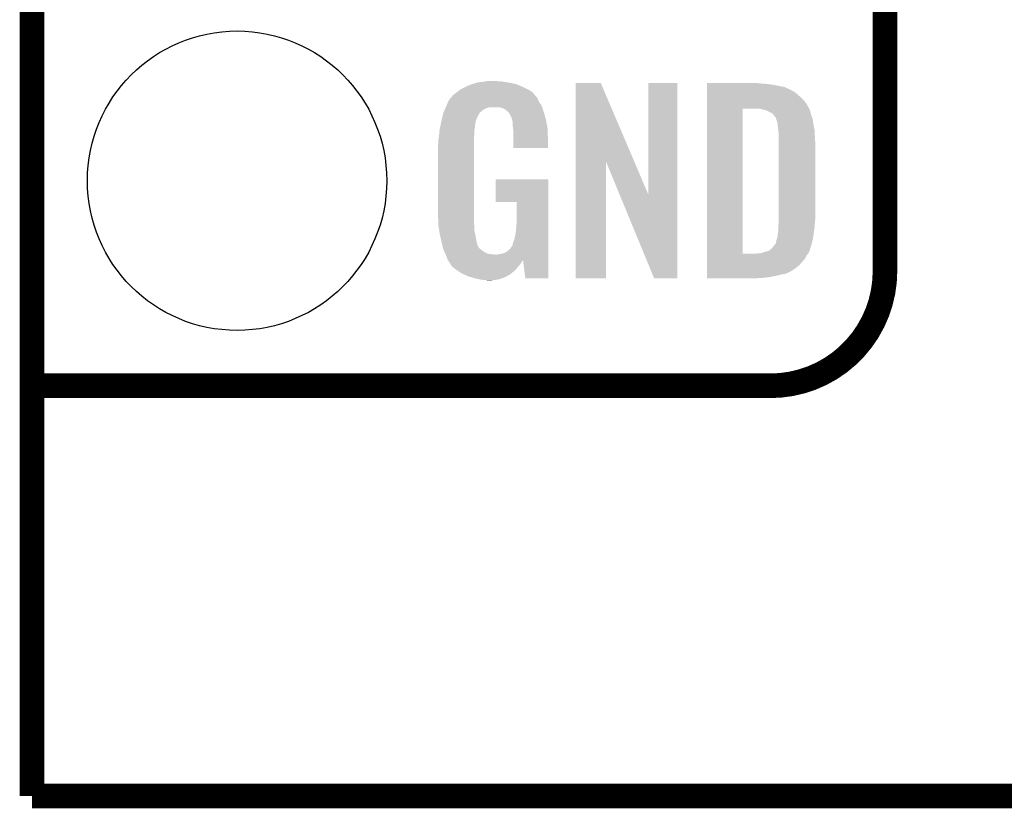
# Model space of a CAD drawing. Extents: x -0.05 to 0.95, y -0.15 to 2.1.
# Tile 1 of 38: x -0.05 to 0.19, y -0.15 to 0.04. Entities that reach past the tile are written whole.
import ezdxf

# ---------------------------------------------------------------- set-up
doc = ezdxf.new("R2010")
doc.units = 0
doc.layers.get('0').update_dxf_attribs({"linetype": 'CONTINUOUS'})
for name, color, linetype in [('PAC1811_CLICK_V100A_GKO', 5, 'CONTINUOUS'), ('PAC1811_CLICK_V100A_GTO', 14, 'CONTINUOUS'), ('PAC1811_CLICK_V100A_GTS', 12, 'CONTINUOUS')]:
    doc.layers.add(name, color=color, linetype=linetype)

# ---------------------------------------------------------------- blocks, each defined once
blk = doc.blocks.new('ROUND_24')
blk.add_circle((0, 0), 0.0365)

msp = doc.modelspace()

# ---------------------------------------------------------------- linework, layer by layer
at = {"layer": 'PAC1811_CLICK_V100A_GKO', "const_width": 0.006}
for points in [[(-0.05, -0.15), (-0.05, 2.01)], [(-0.05, -0.15), (0.85, -0.15)]]:
    msp.add_lwpolyline(points, dxfattribs=at)
at = {"layer": 'PAC1811_CLICK_V100A_GTO', "const_width": 0.006}
for points in [[(0.158, -0.022), (0.158, 0.722)], [(-0.05, -0.05), (-0.0106, -0.05)], [(-0.05, -0.05), (0.13, -0.05)]]:
    msp.add_lwpolyline(points, dxfattribs=at)
msp.add_lwpolyline([(0.13, -0.05, 0.414214), (0.158, -0.022)], format="xyb", dxfattribs=at)
at = {"layer": 'PAC1811_CLICK_V100A_GTO'}
for points in [[(0.0588, 0.024), (0.06, 0.0241), (0.06575, 0.024), (0.065, 0.0241)], [(0.06, 0.0241), (0.0606, 0.0242), (0.065, 0.0241), (0.0644, 0.0242)], [(0.0606, 0.0242), (0.0612, 0.0243), (0.0637, 0.0242), (0.0633, 0.0243)], [(0.0535, 0.0215), (0.05419, 0.022), (0.0721, 0.0215), (0.0714, 0.022)], [(0.05419, 0.022), (0.0546, 0.0223), (0.0714, 0.022), (0.0708, 0.0223)], [(0.0546, 0.0223), (0.0556, 0.0228), (0.0708, 0.0223), (0.0698, 0.0228)], [(0.0556, 0.0228), (0.056, 0.023), (0.0698, 0.0228), (0.06934, 0.023)], [(0.056, 0.023), (0.0569, 0.0234), (0.06934, 0.023), (0.06843, 0.0234)], [(0.0569, 0.0234), (0.0572, 0.0235), (0.06843, 0.0234), (0.0682, 0.0235)], [(0.0572, 0.0235), (0.0578, 0.0237), (0.0682, 0.0235), (0.06735, 0.0237)], [(0.0578, 0.0237), (0.05847, 0.0239), (0.06735, 0.0237), (0.0665, 0.0239)], [(0.05847, 0.0239), (0.0588, 0.024), (0.0665, 0.0239), (0.06575, 0.024)], [(0.0826, 0.0046), (0.0826, 0.0238), (0.09689, 0.0046), (0.0887, 0.0238)], [(0.0826, 0.0238), (0.0826, 0.0238), (0.0887, 0.0238), (0.0826, 0.0238)], [(0.1003, -0.0034), (0.1003, 0.0238), (0.1074, -0.0034), (0.1074, 0.0238)], [(0.1003, 0.0238), (0.1003, 0.0238), (0.1074, 0.0238), (0.1003, 0.0238)], [(0.1146, 0.0237), (0.1146, 0.0238), (0.1278, 0.0237), (0.1268, 0.0238)], [(0.1146, 0.0236), (0.1146, 0.0237), (0.1291, 0.0236), (0.1278, 0.0237)], [(0.1146, 0.0234), (0.1146, 0.0236), (0.1306, 0.0234), (0.1291, 0.0236)], [(0.1146, 0.0228), (0.1146, 0.0234), (0.1336, 0.0228), (0.1306, 0.0234)], [(0.1146, 0.0222), (0.1146, 0.0228), (0.1349, 0.0222), (0.1336, 0.0228)], [(0.1146, 0.0221), (0.1146, 0.0222), (0.1351, 0.0221), (0.1349, 0.0222)], [(0.1146, 0.0219), (0.1146, 0.0221), (0.1354, 0.0219), (0.1351, 0.0221)], [(0.1146, 0.0216), (0.1146, 0.0219), (0.136, 0.0216), (0.1354, 0.0219)], [(0.0511, 0.0184), (0.0515, 0.0193), (0.07417, 0.0184), (0.0736, 0.0193)], [(0.0515, 0.0193), (0.0521, 0.0202), (0.0736, 0.0193), (0.0732, 0.0202)], [(0.0521, 0.0202), (0.0521, 0.0203), (0.0732, 0.0202), (0.0731, 0.0203)], [(0.0523, 0.0203), (0.05248, 0.0206), (0.0731, 0.0203), (0.0728, 0.0206)], [(0.05248, 0.0206), (0.0526, 0.0208), (0.0728, 0.0206), (0.0727, 0.0208)], [(0.0526, 0.0208), (0.0535, 0.0215), (0.0727, 0.0208), (0.0721, 0.0215)], [(0.1146, 0.021), (0.1146, 0.0216), (0.1367, 0.021), (0.136, 0.0216)], [(0.1146, 0.0203), (0.1146, 0.021), (0.1375, 0.0203), (0.1367, 0.021)], [(0.1146, 0.0195), (0.1146, 0.0203), (0.1383, 0.0195), (0.1375, 0.0203)], [(0.1146, 0.0185), (0.1146, 0.0195), (0.139, 0.0185), (0.1383, 0.0195)], [(0.05043, 0.0168), (0.05059, 0.0172), (0.0595, 0.0168), (0.0599, 0.0172)], [(0.05059, 0.0172), (0.05072, 0.0175), (0.0599, 0.0172), (0.0604, 0.0175)], [(0.05072, 0.0175), (0.05089, 0.0179), (0.0604, 0.0175), (0.0615, 0.0179)], [(0.05089, 0.0179), (0.05102, 0.0182), (0.0744, 0.0179), (0.0743, 0.0182)], [(0.05089, 0.0179), (0.05089, 0.0179), (0.0615, 0.0179), (0.064, 0.0179)], [(0.05102, 0.0182), (0.0511, 0.0184), (0.0743, 0.0182), (0.07417, 0.0184)], [(0.0646, 0.0177), (0.064, 0.0179), (0.07447, 0.0177), (0.0744, 0.0179)], [(0.065, 0.0176), (0.0646, 0.0177), (0.0745, 0.0176), (0.07447, 0.0177)], [(0.0656, 0.0172), (0.065, 0.0176), (0.07463, 0.0172), (0.0745, 0.0176)], [(0.0658, 0.0171), (0.0656, 0.0172), (0.07467, 0.0171), (0.07463, 0.0172)], [(0.06614, 0.0167), (0.0658, 0.0171), (0.0748, 0.0167), (0.07467, 0.0171)], [(0.1146, 0.0176), (0.1146, 0.0185), (0.13949, 0.0176), (0.139, 0.0185)], [(0.1146, -0.0178), (0.1146, 0.0176), (0.1233, -0.0178), (0.1233, 0.0176)], [(0.1277, 0.0175), (0.1269, 0.0176), (0.13955, 0.0175), (0.13949, 0.0176)], [(0.12805, 0.0174), (0.1277, 0.0175), (0.1396, 0.0174), (0.13955, 0.0175)], [(0.1284, 0.0173), (0.12805, 0.0174), (0.13965, 0.0173), (0.1396, 0.0174)], [(0.1289, 0.0172), (0.1284, 0.0173), (0.1397, 0.0172), (0.13965, 0.0173)], [(0.1294, 0.017), (0.1289, 0.0172), (0.13975, 0.017), (0.1397, 0.0172)], [(0.1297, 0.0168), (0.1294, 0.017), (0.1398, 0.0168), (0.13975, 0.017)], [(0.0498, 0.0144), (0.05001, 0.0153), (0.05817, 0.0144), (0.0585, 0.0153)], [(0.05001, 0.0153), (0.0502, 0.0161), (0.0585, 0.0153), (0.0589, 0.0161)], [(0.0502, 0.0161), (0.0503, 0.0165), (0.0589, 0.0161), (0.05917, 0.0165)], [(0.0503, 0.0165), (0.05038, 0.0167), (0.05917, 0.0165), (0.0593, 0.0167)], [(0.05038, 0.0167), (0.05043, 0.0168), (0.0593, 0.0167), (0.0595, 0.0168)], [(0.0664, 0.0164), (0.06614, 0.0167), (0.07489, 0.0164), (0.0748, 0.0167)], [(0.0668, 0.0156), (0.0664, 0.0164), (0.07512, 0.0156), (0.07489, 0.0164)], [(0.067, 0.0153), (0.0668, 0.0156), (0.07521, 0.0153), (0.07512, 0.0156)], [(0.067, 0.015), (0.067, 0.0153), (0.0753, 0.015), (0.07521, 0.0153)], [(0.0671, 0.0148), (0.067, 0.015), (0.07534, 0.0148), (0.0753, 0.015)], [(0.0671, 0.0147), (0.0671, 0.0148), (0.07536, 0.0147), (0.07534, 0.0148)], [(0.0672, 0.0142), (0.0671, 0.0147), (0.07545, 0.0142), (0.07536, 0.0147)], [(0.1299, 0.0167), (0.1297, 0.0168), (0.13983, 0.0167), (0.1398, 0.0168)], [(0.1304, 0.0165), (0.13, 0.0167), (0.13989, 0.0165), (0.13983, 0.0167)], [(0.1308, 0.0161), (0.1304, 0.0165), (0.14, 0.0161), (0.13989, 0.0165)], [(0.1314, 0.0153), (0.1308, 0.0161), (0.14027, 0.0153), (0.14, 0.0161)], [(0.13143, 0.0152), (0.1314, 0.0153), (0.1403, 0.0152), (0.14027, 0.0153)], [(0.1315, 0.0149), (0.13143, 0.0152), (0.14035, 0.0149), (0.1403, 0.0152)], [(0.1316, 0.0146), (0.1315, 0.0149), (0.1404, 0.0146), (0.14035, 0.0149)], [(0.1317, 0.0144), (0.1316, 0.0146), (0.14043, 0.0144), (0.1404, 0.0146)], [(0.04932, 0.0117), (0.04939, 0.0124), (0.0579, 0.0117), (0.0579, 0.0124)], [(0.04939, 0.0124), (0.0494, 0.0125), (0.0579, 0.0124), (0.05792, 0.0125)], [(0.0494, 0.0125), (0.04951, 0.013), (0.05792, 0.0125), (0.058, 0.013)], [(0.04951, 0.013), (0.04961, 0.0135), (0.058, 0.013), (0.058, 0.0135)], [(0.04961, 0.0135), (0.04969, 0.0139), (0.058, 0.0135), (0.0581, 0.0139)], [(0.04969, 0.0139), (0.04976, 0.0142), (0.0581, 0.0139), (0.0581, 0.0142)], [(0.04976, 0.0142), (0.0498, 0.0144), (0.0581, 0.0142), (0.05817, 0.0144)], [(0.0672, 0.0134), (0.0672, 0.0142), (0.0756, 0.0134), (0.07545, 0.0142)], [(0.06728, 0.0129), (0.0672, 0.0134), (0.0757, 0.0129), (0.0756, 0.0134)], [(0.0674, 0.0121), (0.06728, 0.0129), (0.07573, 0.0121), (0.0757, 0.0129)], [(0.0674, 0.0105), (0.0674, 0.0121), (0.0758, 0.0105), (0.07573, 0.0121)], [(0.1317, 0.0143), (0.1317, 0.0144), (0.14045, 0.0143), (0.14043, 0.0144)], [(0.13175, 0.014), (0.1317, 0.0143), (0.1405, 0.014), (0.14045, 0.0143)], [(0.1318, 0.0137), (0.13175, 0.014), (0.14056, 0.0137), (0.1405, 0.014)], [(0.13195, 0.0125), (0.1318, 0.0137), (0.1408, 0.0125), (0.14056, 0.0137)], [(0.1321, 0.0113), (0.13195, 0.0125), (0.14087, 0.0113), (0.1408, 0.0125)], [(0.0491, 0.0099), (0.0492, 0.0106), (0.0578, 0.0099), (0.0578, 0.0106)], [(0.0491, 0.0092), (0.0491, 0.0099), (0.0578, 0.0092), (0.0578, 0.0099)], [(0.0492, 0.0106), (0.04922, 0.0108), (0.0578, 0.0106), (0.0578, 0.0108)], [(0.04922, 0.0108), (0.04932, 0.0117), (0.0578, 0.0108), (0.0579, 0.0117)], [(0.0674, 0.008), (0.0674, 0.0105), (0.0758, 0.008), (0.0758, 0.0105)], [(0.1321, 0.0108), (0.1321, 0.0113), (0.1409, 0.0108), (0.14087, 0.0113)], [(0.1321, 0.009), (0.1321, 0.0108), (0.141, 0.009), (0.1409, 0.0108)], [(0.049, 0.0086), (0.0491, 0.0092), (0.0578, 0.0086), (0.0578, 0.0092)], [(0.049, -0.0081), (0.049, 0.0086), (0.0578, -0.0081), (0.0578, 0.0086)], [(0.1321, -0.0093), (0.1321, 0.009), (0.141, -0.0093), (0.141, 0.009)], [(0.0826, -0.0238), (0.0826, 0.0046), (0.09, -0.0238), (0.09, 0.0046)], [(0.09329, -0.0034), (0.09, 0.0046), (0.1003, -0.0034), (0.09689, 0.0046)], [(0.0631, -0.0052), (0.0631, 0.0003), (0.0759, -0.0052), (0.0759, 0.0003)], [(0.0631, 0.0003), (0.0631, 0.0003), (0.0759, 0.0003), (0.0631, 0.0003)], [(0.1017, -0.0238), (0.09329, -0.0034), (0.1074, -0.0238), (0.1074, -0.0034)], [(0.0682, -0.0096), (0.0682, -0.0052), (0.0759, -0.0096), (0.0759, -0.0052)], [(0.04909, -0.0106), (0.049, -0.0081), (0.0578, -0.0106), (0.0578, -0.0081)], [(0.0681, -0.0111), (0.0682, -0.0096), (0.0759, -0.0111), (0.0759, -0.0096)], [(0.1321, -0.0099), (0.1321, -0.0093), (0.14094, -0.0099), (0.141, -0.0093)], [(0.0491, -0.0109), (0.04909, -0.0106), (0.05784, -0.0109), (0.0578, -0.0106)], [(0.04918, -0.0114), (0.0491, -0.0109), (0.0579, -0.0114), (0.05784, -0.0109)], [(0.04932, -0.0123), (0.04918, -0.0114), (0.0579, -0.0123), (0.0579, -0.0114)], [(0.068, -0.0124), (0.0681, -0.0111), (0.0759, -0.0124), (0.0759, -0.0111)], [(0.1319, -0.0127), (0.132, -0.0119), (0.14063, -0.0127), (0.14074, -0.0119)], [(0.132, -0.011), (0.13206, -0.0103), (0.14084, -0.011), (0.1409, -0.0103)], [(0.132, -0.0115), (0.132, -0.011), (0.1408, -0.0115), (0.14084, -0.011)], [(0.132, -0.0119), (0.132, -0.0115), (0.14074, -0.0119), (0.1408, -0.0115)], [(0.13206, -0.0103), (0.1321, -0.0099), (0.1409, -0.0103), (0.14094, -0.0099)], [(0.04947, -0.0132), (0.04932, -0.0123), (0.0581, -0.0132), (0.0579, -0.0123)], [(0.0495, -0.0134), (0.04947, -0.0132), (0.05814, -0.0134), (0.0581, -0.0132)], [(0.0497, -0.0142), (0.0495, -0.0134), (0.0583, -0.0142), (0.05814, -0.0134)], [(0.04997, -0.0153), (0.0497, -0.0142), (0.0585, -0.0153), (0.0583, -0.0142)], [(0.0673, -0.0151), (0.0676, -0.0144), (0.0759, -0.0151), (0.0759, -0.0144)], [(0.0676, -0.0144), (0.0678, -0.0135), (0.0759, -0.0144), (0.0759, -0.0135)], [(0.0678, -0.0135), (0.068, -0.0124), (0.0759, -0.0135), (0.0759, -0.0124)], [(0.1315, -0.0146), (0.1316, -0.0143), (0.14032, -0.0146), (0.1404, -0.0143)], [(0.1316, -0.0143), (0.1317, -0.014), (0.1404, -0.0143), (0.14044, -0.014)], [(0.1317, -0.0139), (0.1318, -0.0136), (0.14046, -0.0139), (0.1405, -0.0136)], [(0.1317, -0.014), (0.1317, -0.0139), (0.14044, -0.014), (0.14046, -0.0139)], [(0.1318, -0.0132), (0.1319, -0.0127), (0.14056, -0.0132), (0.14063, -0.0127)], [(0.1318, -0.0136), (0.1318, -0.0132), (0.1405, -0.0136), (0.14056, -0.0132)], [(0.05, -0.0154), (0.04997, -0.0153), (0.05854, -0.0154), (0.0585, -0.0153)], [(0.05014, -0.0161), (0.05, -0.0154), (0.0588, -0.0161), (0.05854, -0.0154)], [(0.05016, -0.0162), (0.05014, -0.0161), (0.0589, -0.0162), (0.0588, -0.0161)], [(0.0502, -0.0164), (0.05016, -0.0162), (0.059, -0.0164), (0.0589, -0.0162)], [(0.05042, -0.017), (0.0502, -0.0164), (0.0598, -0.017), (0.059, -0.0164)], [(0.0659, -0.0172), (0.0665, -0.0167), (0.0759, -0.0172), (0.0759, -0.0167)], [(0.0665, -0.0167), (0.067, -0.016), (0.0759, -0.0167), (0.0759, -0.016)], [(0.067, -0.016), (0.0671, -0.0159), (0.0759, -0.016), (0.0759, -0.0159)], [(0.0671, -0.0159), (0.0672, -0.0156), (0.0759, -0.0159), (0.0759, -0.0156)], [(0.0672, -0.0156), (0.0673, -0.0151), (0.0759, -0.0156), (0.0759, -0.0151)], [(0.1296, -0.0171), (0.1302, -0.0167), (0.1396, -0.0171), (0.13972, -0.0167)], [(0.1302, -0.0167), (0.1303, -0.0166), (0.13972, -0.0167), (0.13975, -0.0166)], [(0.1303, -0.0166), (0.1308, -0.016), (0.13975, -0.0166), (0.13994, -0.016)], [(0.1308, -0.016), (0.13095, -0.0158), (0.13994, -0.016), (0.14, -0.0158)], [(0.13095, -0.0158), (0.1314, -0.0152), (0.14, -0.0158), (0.14016, -0.0152)], [(0.1314, -0.0152), (0.1315, -0.0146), (0.14016, -0.0152), (0.14032, -0.0146)], [(0.0505, -0.0172), (0.05042, -0.017), (0.06005, -0.0172), (0.0598, -0.017)], [(0.05059, -0.0174), (0.0505, -0.0172), (0.0603, -0.0174), (0.06005, -0.0172)], [(0.05076, -0.0178), (0.05059, -0.0174), (0.0611, -0.0178), (0.0603, -0.0174)], [(0.0508, -0.0179), (0.05076, -0.0178), (0.0619, -0.0179), (0.0611, -0.0178)], [(0.05085, -0.018), (0.0508, -0.0179), (0.0629, -0.018), (0.0619, -0.0179)], [(0.0511, -0.0185), (0.05085, -0.018), (0.0759, -0.0185), (0.0759, -0.018)], [(0.0513, -0.0191), (0.0511, -0.0185), (0.0759, -0.0191), (0.0759, -0.0185)], [(0.05132, -0.01914), (0.0513, -0.0191), (0.0759, -0.01914), (0.0759, -0.0191)], [(0.0514, -0.0193), (0.05132, -0.01914), (0.0697, -0.0193), (0.0697, -0.01914)], [(0.0634, -0.018), (0.0639, -0.0179), (0.0759, -0.018), (0.0759, -0.0179)], [(0.0639, -0.0179), (0.0646, -0.0178), (0.0759, -0.0179), (0.0759, -0.0178)], [(0.0646, -0.0178), (0.0652, -0.0176), (0.0759, -0.0178), (0.0759, -0.0176)], [(0.0652, -0.0176), (0.0659, -0.0172), (0.0759, -0.0176), (0.0759, -0.0172)], [(0.0703, -0.0238), (0.0697, -0.01914), (0.0759, -0.0238), (0.0759, -0.01914)], [(0.1146, -0.0182), (0.1146, -0.0178), (0.1389, -0.0182), (0.13922, -0.0178)], [(0.1146, -0.0178), (0.1146, -0.0178), (0.1265, -0.0178), (0.1233, -0.0178)], [(0.1146, -0.019), (0.1146, -0.0182), (0.1385, -0.019), (0.1389, -0.0182)], [(0.1146, -0.0206), (0.1146, -0.019), (0.1371, -0.0206), (0.1385, -0.019)], [(0.1265, -0.0178), (0.127, -0.0177), (0.13922, -0.0178), (0.1393, -0.0177)], [(0.1276, -0.0177), (0.1289, -0.0173), (0.1393, -0.0177), (0.1395, -0.0173)], [(0.1289, -0.0173), (0.1296, -0.0171), (0.1395, -0.0173), (0.1396, -0.0171)], [(0.0515, -0.0195), (0.0514, -0.0193), (0.06959, -0.0195), (0.0697, -0.0193)], [(0.05183, -0.02), (0.0515, -0.0195), (0.0693, -0.02), (0.06959, -0.0195)], [(0.0519, -0.0201), (0.05183, -0.02), (0.06922, -0.0201), (0.0693, -0.02)], [(0.052, -0.0202), (0.0519, -0.0201), (0.06915, -0.0202), (0.06922, -0.0201)], [(0.052, -0.0203), (0.052, -0.0202), (0.06908, -0.0203), (0.06915, -0.0202)], [(0.05236, -0.0208), (0.052, -0.0203), (0.0687, -0.0208), (0.06908, -0.0203)], [(0.0525, -0.021), (0.05236, -0.0208), (0.06852, -0.021), (0.0687, -0.0208)], [(0.0533, -0.0216), (0.0525, -0.021), (0.06799, -0.0216), (0.06852, -0.021)], [(0.05345, -0.0217), (0.0533, -0.0216), (0.0679, -0.0217), (0.06799, -0.0216)], [(0.1146, -0.0214), (0.1146, -0.0206), (0.1361, -0.0214), (0.1371, -0.0206)], [(0.1146, -0.0221), (0.1146, -0.0214), (0.135, -0.0221), (0.1361, -0.0214)], [(0.0548, -0.0226), (0.05345, -0.0217), (0.06691, -0.0226), (0.0679, -0.0217)], [(0.05501, -0.0227), (0.0548, -0.0226), (0.0668, -0.0227), (0.06691, -0.0226)], [(0.0563, -0.0233), (0.05501, -0.0227), (0.06575, -0.0233), (0.0668, -0.0227)], [(0.05698, -0.0235), (0.0563, -0.0233), (0.0654, -0.0235), (0.06575, -0.0233)], [(0.058, -0.0238), (0.05698, -0.0235), (0.06455, -0.0238), (0.0654, -0.0235)], [(0.0594, -0.0241), (0.058, -0.0238), (0.0637, -0.0241), (0.06455, -0.0238)], [(0.1146, -0.0224), (0.1146, -0.0221), (0.1344, -0.0224), (0.135, -0.0221)], [(0.1146, -0.0227), (0.1146, -0.0224), (0.1337, -0.0227), (0.1344, -0.0224)], [(0.1146, -0.0229), (0.1146, -0.0227), (0.1326, -0.0229), (0.1337, -0.0227)], [(0.1146, -0.0232), (0.1146, -0.0229), (0.1314, -0.0232), (0.1326, -0.0229)], [(0.1146, -0.0235), (0.1146, -0.0232), (0.1299, -0.0235), (0.1314, -0.0232)], [(0.1146, -0.0237), (0.1146, -0.0235), (0.1281, -0.0237), (0.1299, -0.0235)], [(0.1146, -0.0238), (0.1146, -0.0237), (0.12622, -0.0238), (0.1281, -0.0237)], [(0.1262, -0.0238), (0.1146, -0.0238), (0.1262, -0.0238), (0.12622, -0.0238)], [(0.06, -0.0242), (0.0594, -0.0241), (0.0627, -0.0242), (0.0637, -0.0241)], [(0.0611, -0.0243), (0.0606, -0.0242), (0.0617, -0.0243), (0.0627, -0.0242)]]:
    msp.add_solid(points, dxfattribs=at)

# ---------------------------------------------------------------- block references
at = {"layer": 'PAC1811_CLICK_V100A_GTS'}
msp.add_blockref('ROUND_24', (0, 0), dxfattribs=at)

doc.saveas('drawing.dxf')
